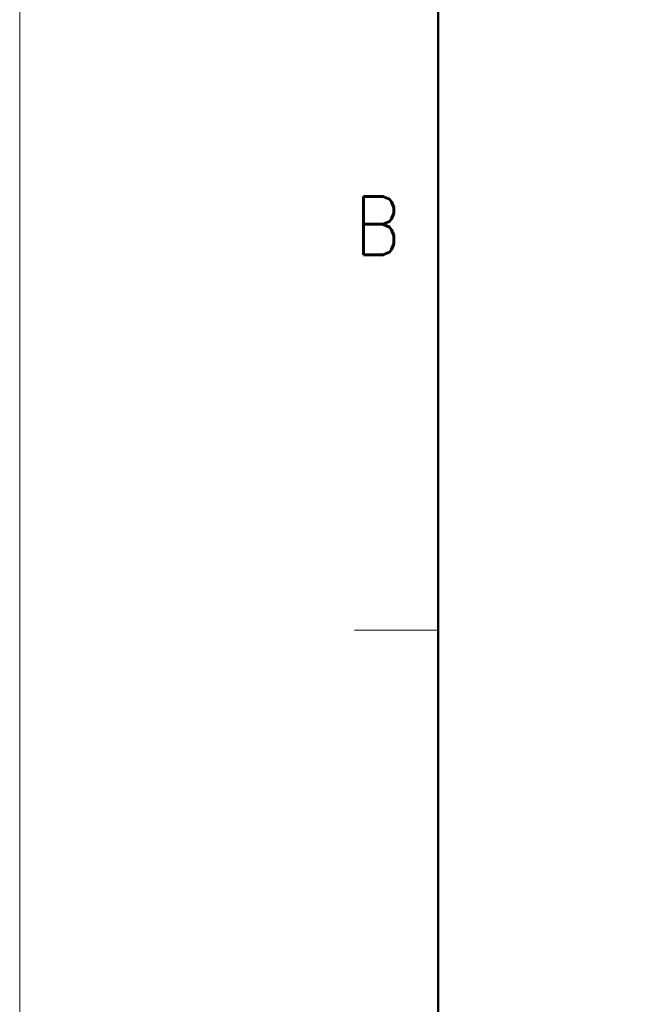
# Model space of a CAD drawing. Header units: millimetres. Extents: x 0 to 1300, y 0 to 891.
# Tile 49 of 141: x 0 to 109, y 528 to 705. Entities that reach past the tile are written whole.
import ezdxf

# ---------------------------------------------------------------- set-up
doc = ezdxf.new("R2010")
doc.units = ezdxf.units.MM
doc.header["$LTSCALE"] = 0.545669
doc.layers.add('NoLayerName_001', color=7, linetype='Continuous')
doc.styles.get("Standard").update_dxf_attribs({"font": 'txt', "bigfont": 'extfont2'})
doc.dimstyles.get("Standard").update_dxf_attribs({"dimtxt": 2.5, "dimasz": 2.5, "dimexe": 1, "dimexo": 1, "dimtad": 1, "dimdec": 3, "dimzin": 0, "dimdsep": 46, "dimtxsty": 'Standard', "dimcen": 2.5, "dimadec": 3, "dimazin": 0, "dimtfac": 0.75, "dimtdec": 3, "dimtmove": 0, "dimatfit": 3, "dimfxl": 1, "dimarcsym": 0})

msp = doc.modelspace()

# ---------------------------------------------------------------- linework, layer by layer
at = {"layer": 'NoLayerName_001', "color": 7, "linetype": 'Continuous', "lineweight": 13}
msp.add_line((0, 0), (0, 891), dxfattribs=at)
at = {"layer": 'NoLayerName_001', "color": 7, "linetype": 'Continuous', "lineweight": 50}
msp.add_line((75, 30), (75, 861), dxfattribs=at)
at = {"layer": 'NoLayerName_001', "color": 2, "linetype": 'Continuous', "lineweight": 13}
msp.add_line((75, 595.5), (60, 595.5), dxfattribs=at)

# ---------------------------------------------------------------- texts
at = {"layer": 'NoLayerName_001', "color": 2, "lineweight": 13, "insert": (60.04971, 662.668476), "char_height": 10.5, "attachment_point": 7}
msp.add_mtext('\\A1;\\W0.8600;B', dxfattribs=at)

# ---------------------------------------------------------------- leaders
at = {"layer": 'NoLayerName_001', "color": 3, "linetype": 'Continuous', "lineweight": 13, "annotation_type": 0, "has_hookline": 1, "hookline_direction": 1, "text_width": 85.0962546}
msp.add_leader([(201.82208062, 627.5), (178.78274441, 748.77674507), (172.78274441, 748.77674507)], dimstyle='Standard', override={"dimtxt": 10.5, "dimasz": 6, "dimldrblk": 'OPEN30'}, dxfattribs=at)

doc.saveas('drawing.dxf')
